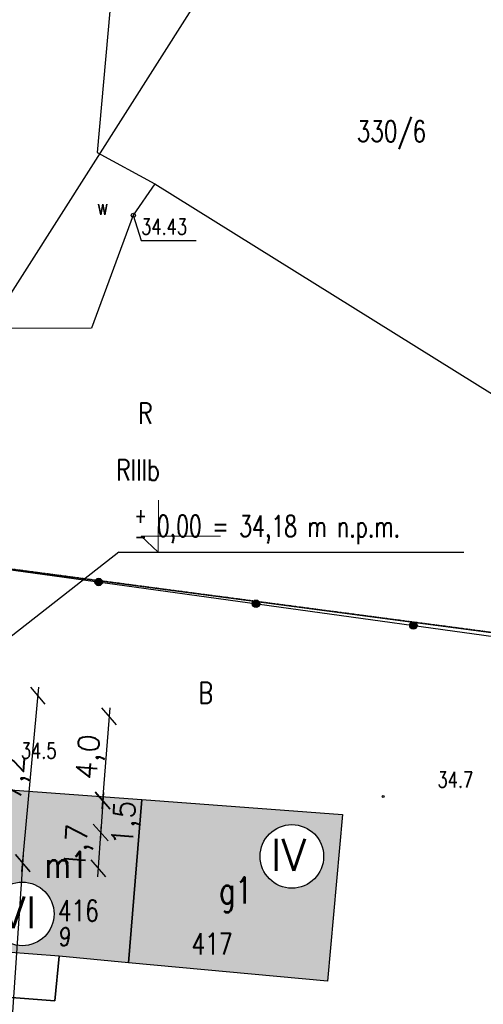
# Model space of a CAD drawing. Header units: inches. Extents: x 6268 to 12323, y 5221 to 42059.
# Tile 35 of 98: x 9707 to 10145, y 6790 to 7720. Entities that reach past the tile are written whole.
import ezdxf
from ezdxf.enums import TextEntityAlignment as Align

# ---------------------------------------------------------------- set-up
doc = ezdxf.new("R2010")
doc.units = ezdxf.units.IN
doc.header["$MEASUREMENT"] = 0
doc.linetypes.add('2', pattern=[1.5, 1, -0.5])
doc.linetypes.add('901', pattern=[0])
doc.layers.get('Defpoints').update_dxf_attribs({"lineweight": 9})
doc.layers.add('&_opisy_100', color=51, linetype='Continuous', lineweight=20)
for name, color, linetype in [('209-oznaczenie_konturu_klasyfik', 7, 'Continuous'), ('210-oznaczenie_konturu_uzytku_g', 7, 'Continuous'), ('211-numer_dzialki_ewidencyjnej', 7, 'Continuous'), ('218-kontur_uzytku_gruntowego', 7, 'Continuous'), ('219-dzialka_ewidencyjna', 7, 'Continuous'), ('238-Punkt_adresowy_budynku', 7, 'Continuous'), ('312-budynek_ewidencyjny', 7, 'Continuous'), ('312-oznaczenie_budynku_ewidency', 7, 'Continuous'), ('320-blok_-_kondygnacja_nadziemn', 7, 'Continuous'), ('ogrodzenie_trwale', 7, 'Continuous'), ('pikieta_naturalna', 7, 'Continuous'), ('pikieta_naturalna-Atr2', 7, 'Continuous'), ('przewod_elektroenergetyczny_pod', 7, 'Continuous'), ('przewod_wodociagowy', 7, 'Continuous'), ('rzedna-Atr2', 7, 'Continuous'), ('zasuwa_lub_zawor-Atr17', 7, 'Continuous')]:
    doc.layers.add(name, color=color, linetype=linetype)
doc.styles.add('Romans', font='romans.shx', dxfattribs={"width": 0.7})
doc.styles.get("Standard").update_dxf_attribs({"font": 'txt.shx'})
doc.styles.add('STYL_ARIAL', font='simplex', dxfattribs={"width": 0.75, "oblique": 0.1})
doc.dimstyles.new('ISO-25', dxfattribs={"dimtxt": 13, "dimasz": 7, "dimexe": 1, "dimexo": 90, "dimgap": 2.5, "dimtad": 1, "dimdec": 0, "dimtxsty": 'Standard', "dimblk": 'ARCHTICK', "dimcen": 2.5, "dimdle": 8, "dimadec": 0, "dimazin": 0, "dimtfac": 1, "dimtdec": 0, "dimtmove": 1, "dimatfit": 3, "dimldrblk": 'ARCHTICK', "dimfxl": 2, "dimfxlon": 1, "dimarcsym": 0})

# ---------------------------------------------------------------- blocks, each defined once
blk = doc.blocks.new('PW01')
at = {"color": 7}
blk.add_polyline3d([(0.045, 0, 0), (0.0318, -0.0318, 0), (0, -0.045, 0), (-0.0318, -0.0318, 0), (-0.045, 0, 0), (-0.0318, 0.0318, 0), (0, 0.045, 0), (0.0318, 0.0318, 0), (0.045, 0, 0)], dxfattribs=at)
blk = doc.blocks.new('_Oblique')
at = {"color": 0, "linetype": 'ByBlock', "lineweight": -2}
blk.add_line((-0.5, -0.5), (0.5, 0.5), dxfattribs=at)
blk = doc.blocks.new('*D1490')
at = {"color": 0, "lineweight": -2}
blk.add_line((9710.35, 6931.06), (9687.1, 6590.78), dxfattribs=at)
at = {"layer": 'Defpoints', "color": 0}
for p in [(9453.89, 6940.56), (9431.73, 6616.25), (9687.64, 6598.76)]:
    blk.add_point(p, dxfattribs=at)
at = {"color": 0, "lineweight": -2, "yscale": 15, "zscale": 15}
for p, xscale, rotation in [((9709.8, 6923.07), 14.99999999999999, 86.0914339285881), ((9687.64, 6598.76), 15, 266.0914339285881)]:
    blk.add_blockref('_Oblique', p, dxfattribs=dict(at, xscale=xscale, rotation=rotation))
at = {"color": 0, "insert": (9684.59, 6761.88), "char_height": 20, "attachment_point": 5, "rotation": 86.09143}
blk.add_mtext('15,6', dxfattribs=at)
blk = doc.blocks.new('_ArchTick')
at = {"color": 0, "linetype": 'ByBlock', "const_width": 0.15}
blk.add_lwpolyline([(-0.5, -0.5), (0.5, 0.5)], dxfattribs=at)
blk = doc.blocks.new('*D1491')
at = {"color": 0, "lineweight": -2}
blk.add_line((9709.08, 6915.11), (9724.91, 7089.17), dxfattribs=at)
at = {"layer": 'Defpoints', "color": 0}
for p in [(9468.8, 7104.43), (9724.19, 7081.2), (9454.41, 6946.31)]:
    blk.add_point(p, dxfattribs=at)
at = {"color": 0, "lineweight": -2, "xscale": 15, "yscale": 15, "zscale": 15}
for p, rotation in [((9724.19, 7081.2), 84.80226811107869), ((9709.8, 6923.07), 264.8022681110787)]:
    blk.add_blockref('_Oblique', p, dxfattribs=dict(at, rotation=rotation))
at = {"color": 0, "insert": (9702.89, 7003.42), "char_height": 20, "attachment_point": 5, "rotation": 84.80227}
blk.add_mtext('7,2', dxfattribs=at)
blk = doc.blocks.new('*D1496')
at = {"color": 0, "lineweight": -2}
blk.add_line((9792.03, 7069.57), (9784.4, 6974.39), dxfattribs=at)
at = {"layer": 'Defpoints', "color": 0}
for p in [(9357.27, 7096.41), (9350.91, 7017.18), (9785.04, 6982.36)]:
    blk.add_point(p, dxfattribs=at)
at = {"color": 0, "lineweight": -2}
for p, xscale, yscale, zscale, rotation in [((9791.39, 7061.59), 15, 15, 15, 85.41424840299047), ((9785.04, 6982.36), 15.00000000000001, 15.00000000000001, 15.00000000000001, 265.4142484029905)]:
    blk.add_blockref('_Oblique', p, dxfattribs=dict(at, xscale=xscale, yscale=yscale, zscale=zscale, rotation=rotation))
at = {"color": 0, "insert": (9774.09, 7023.11), "char_height": 20, "attachment_point": 5, "rotation": 85.41425}
blk.add_mtext('4,0', dxfattribs=at)
blk = doc.blocks.new('*D1497')
at = {"color": 0, "lineweight": -2}
blk.add_line((9786, 6989.86), (9782.84, 6943.97), dxfattribs=at)
at = {"layer": 'Defpoints', "color": 0}
for p in [(9350.54, 7011.83), (9348.48, 6981.9), (9783.39, 6951.95)]:
    blk.add_point(p, dxfattribs=at)
at = {"color": 0, "lineweight": -2, "xscale": 15, "yscale": 15, "zscale": 15}
for p, rotation in [((9785.45, 6981.88), 86.06038727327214), ((9783.39, 6951.95), 266.0603872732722)]:
    blk.add_blockref('_Oblique', p, dxfattribs=dict(at, rotation=rotation))
at = {"color": 0, "insert": (9807.81, 6960.73), "char_height": 20, "attachment_point": 5, "rotation": 86.06039}
blk.add_mtext('1,5', dxfattribs=at)
blk = doc.blocks.new('*D1498')
at = {"color": 0, "lineweight": -2}
blk.add_line((9783.94, 6959.92), (9780.5, 6910.04), dxfattribs=at)
at = {"layer": 'Defpoints', "color": 0}
for p in [(9348.48, 6981.9), (9346.15, 6947.98), (9781.05, 6918.02)]:
    blk.add_point(p, dxfattribs=at)
at = {"color": 0, "lineweight": -2, "yscale": 15, "zscale": 15}
for p, xscale, rotation in [((9783.39, 6951.94), 15, 86.05958723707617), ((9781.05, 6918.02), 14.99999999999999, 266.0595872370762)]:
    blk.add_blockref('_Oblique', p, dxfattribs=dict(at, xscale=xscale, rotation=rotation))
at = {"color": 0, "insert": (9762.98, 6938.39), "char_height": 20, "attachment_point": 5, "rotation": 86.05959}
blk.add_mtext('1,7', dxfattribs=at)

msp = doc.modelspace()

# ---------------------------------------------------------------- hatches: boundary and pattern name
at = {"transparency": 33554585}
h = msp.add_hatch(color=1, dxfattribs=at)
h.set_gradient(color1=(228, 162, 119), color2=(228, 162, 119))
h.paths.add_polyline_path([(9822.219, 6982.982), (9680.619, 6993.582), (9669.219, 6840.782), (9744.219, 6835.182), (9809.619, 6828.982)])
h.paths.add_polyline_path([(9739.358, 6875.036, -1), (9679.358, 6875.036, -1)], flags=16)
h.paths.add_polyline_path([(9721.103, 6977.319), (9725.527, 7025.959), (9684.483, 7029.693), (9680.058, 6981.053)], flags=9)
h.paths.add_polyline_path([(9825.002, 6934.103), (9828.357, 6982.828), (9787.24, 6985.659), (9783.885, 6936.934)], flags=9)
h.paths.add_polyline_path([(9780.178, 6911.84), (9783.534, 6960.565), (9742.418, 6963.397), (9739.061, 6914.672)], flags=24)
h.paths.add_polyline_path([(9681.651, 6845.134), (9736.248, 6845.134), (9736.248, 6906.956), (9681.651, 6906.956)], flags=24)
h.paths.add_polyline_path([(9740.399, 6841.673), (9757.221, 6840.338), (9759.298, 6866.506), (9742.476, 6867.841)], flags=24)
h.paths.add_polyline_path([(9738.019, 6863.182), (9783.019, 6863.182), (9783.019, 6893.182), (9738.019, 6893.182)], flags=24)
h.paths.add_polyline_path([(9728.944, 6902.748), (9772.694, 6902.748), (9772.694, 6940.248), (9728.944, 6940.248)], flags=24)
h = msp.add_hatch(color=1, dxfattribs=at)
h.set_gradient(color1=(228, 162, 119), color2=(228, 162, 119))
h.paths.add_polyline_path([(9997.419, 6811.582), (10011.619, 6968.982), (9822.219, 6982.982), (9809.619, 6828.982)])
h.paths.add_polyline_path([(9933.929, 6929.367, -1), (9993.929, 6929.367, -1)], flags=16)
h.paths.add_polyline_path([(9932.497, 6899.466), (9987.094, 6899.466), (9987.094, 6961.287), (9932.497, 6961.287)], flags=24)
h.paths.add_polyline_path([(9864.219, 6831.782), (9909.933, 6831.782), (9909.933, 6861.782), (9864.219, 6861.782)], flags=24)
h.paths.add_polyline_path([(9891.771, 6868.131), (9929.867, 6868.131), (9929.867, 6918.131), (9891.771, 6918.131)], flags=24)

# ---------------------------------------------------------------- linework, layer by layer
at = {"layer": '&_opisy_100', "color": 0}
msp.add_lwpolyline([(9837.854, 7265.851), (9837.748, 7216.854), (9821.717, 7231.922), (9896.588, 7231.76)], dxfattribs=at)
for q in [(9415.011, 6915.327), (10126.387, 7216.854)]:
    msp.add_line((9800.57, 7216.854), q)
for centre in [(9963.929, 6929.367), (9709.358, 6875.036)]:
    msp.add_circle(centre, 30)
at = {"layer": '218-kontur_uzytku_gruntowego', "color": 3, "linetype": '2'}
msp.add_polyline3d([(10226.019, 7131.182, 0), (9586.419, 7215.582, 0)], dxfattribs=at)
at = {"layer": '219-dzialka_ewidencyjna', "color": 7}
msp.add_polyline3d([(9586.419, 7215.582, 0), (10226.019, 7131.182, 0)], dxfattribs=at)
at = {"layer": '312-budynek_ewidencyjny', "color": 7}
for points in [[(9680.619, 6993.582, 0), (9822.219, 6982.982, 0)], [(9809.619, 6828.982, 0), (9822.219, 6982.982, 0)], [(9822.219, 6982.982, 0), (9809.619, 6828.982, 0)], [(9822.219, 6982.982, 0), (10011.619, 6968.982, 0)], [(10011.619, 6968.982, 0), (9997.419, 6811.582, 0)], [(9744.219, 6835.182, 0), (9740.219, 6792.982, 0)], [(9809.619, 6828.982, 0), (9744.219, 6835.182, 0)], [(9997.419, 6811.582, 0), (9809.619, 6828.982, 0)], [(9740.219, 6792.982, 0), (9666.019, 6798.582, 0)]]:
    msp.add_polyline3d(points, dxfattribs=at)
at = {"layer": '320-blok_-_kondygnacja_nadziemn', "color": 7}
msp.add_polyline3d([(9740.219, 6792.982, 0), (9744.219, 6835.182, 0), (9669.219, 6840.782, 0), (9666.019, 6798.582, 0), (9740.219, 6792.982, 0)], dxfattribs=at)
at = {"layer": 'ogrodzenie_trwale', "color": 7, "linetype": '901'}
msp.add_polyline3d([(9570.179, 6664.662, 0), (9580.779, 7019.342, 0), (9584.679, 7215.782, 0), (10222.619, 7127.582, 0)], dxfattribs=at)
at = {"layer": 'ogrodzenie_trwale', "color": 7}
for centre, radius in [((9781.489, 7188.572), 3.5), ((9781.489, 7188.572), 3.15), ((9781.489, 7188.572), 2.8), ((9781.489, 7188.572), 2.45), ((9781.489, 7188.572), 2.1), ((9781.489, 7188.572), 1.75), ((9781.489, 7188.572), 1.4), ((9781.489, 7188.572), 1.05), ((9781.489, 7188.572), 0.7), ((9930.077, 7168.028), 3.5), ((9930.077, 7168.028), 3.15), ((9930.077, 7168.028), 2.8), ((9930.077, 7168.028), 2.45), ((9930.077, 7168.028), 2.1), ((9930.077, 7168.028), 1.75), ((9930.077, 7168.028), 1.4), ((9930.077, 7168.028), 1.05), ((9930.077, 7168.028), 0.7), ((10078.663, 7147.486), 3.5), ((10078.663, 7147.486), 3.15), ((10078.663, 7147.486), 2.8), ((10078.663, 7147.486), 2.45), ((10078.663, 7147.486), 2.1), ((10078.663, 7147.486), 1.75), ((10078.663, 7147.486), 1.4), ((10078.663, 7147.486), 1.05), ((10078.663, 7147.486), 0.7)]:
    msp.add_circle(centre, radius, dxfattribs=at)
at = {"layer": 'przewod_elektroenergetyczny_pod', "color": 1}
msp.add_polyline3d([(9372.497, 6948.03, 0), (10022.819, 7970.982, 0)], dxfattribs=at)
at = {"layer": 'przewod_wodociagowy', "color": 5}
for points in [[(9818.099, 8019.542, 0), (9780.219, 7594.182, 0), (9834.419, 7564.782, 0), (10287.819, 7282.182, 0), (10443.419, 7161.182, 0), (10534.199, 7044.748, 0)], [(9834.419, 7564.782, 0), (9814.219, 7534.982, 0), (9774.819, 7428.382, 0), (9212.419, 7427.582, 0), (8788.619, 7490.582, 0)]]:
    msp.add_polyline3d(points, dxfattribs=at)
at = {"layer": 'rzedna-Atr2', "color": 7}
msp.add_polyline3d([(9814.219, 7534.982, 0), (9821.619, 7511.182, 0), (9873.639, 7511.182, 0)], dxfattribs=at)
at = {"layer": 'zasuwa_lub_zawor-Atr17', "color": 5}
msp.add_polyline3d([(9812.791, 7533.594, 0), (9812.269, 7535.034, 0), (9812.917, 7536.42, 0), (9814.357, 7536.942, 0), (9815.743, 7536.292, 0), (9816.265, 7534.854, 0), (9815.615, 7533.468, 0), (9814.177, 7532.946, 0), (9812.791, 7533.594, 0)], dxfattribs=at)

# ---------------------------------------------------------------- block references
at = {"layer": 'pikieta_naturalna', "color": 7, "xscale": 20, "yscale": 20, "zscale": 20}
msp.add_blockref('PW01', (10050.019, 6985.982), dxfattribs=at)

# ---------------------------------------------------------------- texts
at = {"layer": '&_opisy_100', "color": 0, "insert": (9815.651, 7258.593), "char_height": 20.25, "width": 420.63828, "attachment_point": 1, "rotation": 359.876205, "style": 'Romans'}
msp.add_mtext('\\A1;{\\H0.7x;\\S+^ -;} 0,00 = 34,18 m n.p.m.', dxfattribs=at)
at = {"char_height": 30, "attachment_point": 1}
for s, insert in [('IV', (9943.906, 6945.847)), ('VI', (9689.335, 6891.516))]:
    msp.add_mtext_dynamic_manual_height_columns(s, width=49.94873, gutter_width=12.5, heights=[-30], dxfattribs=dict(at, insert=insert))
at = {"layer": '209-oznaczenie_konturu_klasyfik', "color": 3, "style": 'STYL_ARIAL', "width": 0.75}
msp.add_text('RIIIb', height=20, dxfattribs=at).set_placement((9798.073, 7304.284), align=Align.TOP_LEFT)
at = {"layer": '210-oznaczenie_konturu_uzytku_g', "color": 3, "style": 'STYL_ARIAL', "width": 0.75}
for s, p in [('R', (9818.757, 7331.858)), ('B', (9875.765, 7067.86))]:
    msp.add_text(s, height=20, dxfattribs=at).set_placement(p, align=Align.BOTTOM_LEFT)
at = {"layer": '211-numer_dzialki_ewidencyjnej', "color": 7, "style": 'STYL_ARIAL', "width": 0.75}
msp.add_text('330/6', height=20, dxfattribs=at).set_placement((10025.105, 7624.188), align=Align.TOP_LEFT)
at = {"layer": '238-Punkt_adresowy_budynku', "color": 7, "style": 'STYL_ARIAL', "width": 0.75}
msp.add_text('9', height=17.5, rotation=355.463, dxfattribs=at).set_placement((9748.695, 6839.552), align=Align.BOTTOM_CENTER)
at = {"layer": '312-oznaczenie_budynku_ewidency', "color": 7, "style": 'STYL_ARIAL', "width": 0.75}
for s, p in [('m1', (9750.819, 6921.498)), ('g1', (9910.819, 6897.298))]:
    msp.add_text(s, height=25, dxfattribs=at).set_placement(p, align=Align.MIDDLE_CENTER)
for s, p in [('416', (9743.019, 6888.182)), ('417', (9869.219, 6856.782))]:
    msp.add_text(s, height=20, dxfattribs=at).set_placement(p, align=Align.TOP_LEFT)
at = {"layer": 'pikieta_naturalna-Atr2', "color": 7, "style": 'STYL_ARIAL', "width": 0.75}
for s, p in [('34.5', (9708.019, 7017.216)), ('34.7', (10101.419, 6989.816))]:
    msp.add_text(s, height=15, dxfattribs=at).set_placement(p, align=Align.BOTTOM_LEFT)
at = {"layer": 'rzedna-Atr2', "color": 5, "style": 'STYL_ARIAL', "width": 0.75}
msp.add_text('34.43', height=15, dxfattribs=at).set_placement((9821.619, 7512.176), align=Align.BOTTOM_LEFT)
at = {"layer": 'zasuwa_lub_zawor-Atr17', "color": 5, "style": 'STYL_ARIAL', "width": 0.75}
msp.add_text('w', height=15, dxfattribs=at).set_placement((9780.019, 7530.816), align=Align.BOTTOM_LEFT)

# ---------------------------------------------------------------- dimensions: what is measured, and where the dimension line sits
at = {"color": 1}
for p1, p2, distance, text, picture, middle in [((9357.266, 7096.413), (9350.911, 7017.182), 435.52, '4,0', '*D1496', (9774.093, 7023.11)), ((9454.413, 6946.307), (9468.798, 7104.435), -256.444, '7,2', '*D1491', (9702.886, 7003.422)), ((9453.89, 6940.56), (9431.732, 6616.247), 256.509, '15,6', '*D1490', (9684.59, 6761.884))]:
    dim = msp.add_aligned_dim(p1=p1, p2=p2, distance=distance, text=text, dimstyle='ISO-25', override={"dimtxt": 20, "dimasz": 15, "dimblk1": 'Oblique', "dimblk2": 'Oblique', "dimsah": 1, "dimse1": 1, "dimse2": 1, "dimtmove": 2}, dxfattribs=at)
    dim.commit()
    dim.dimension.update_dxf_attribs({"geometry": picture, "text_midpoint": middle})
for base, p1, p2, angle, text, picture, middle in [((9783.389, 6951.948), (9350.543, 7011.828), (9348.482, 6981.899), 266.060387, '1,5', '*D1497', (9807.807, 6960.729)), ((9781.052, 6918.023), (9348.482, 6981.899), (9346.145, 6947.98), 266.059587, '1,7', '*D1498', (9762.978, 6938.391))]:
    dim = msp.add_linear_dim(base=base, p1=p1, p2=p2, angle=angle, text=text, dimstyle='ISO-25', override={"dimtxt": 20, "dimasz": 15, "dimblk1": 'Oblique', "dimblk2": 'Oblique', "dimsah": 1, "dimse1": 1, "dimse2": 1, "dimtmove": 2}, dxfattribs=at)
    dim.commit()
    dim.dimension.update_dxf_attribs({"geometry": picture, "text_midpoint": middle, "dimtype": 161})

doc.saveas('drawing.dxf')
